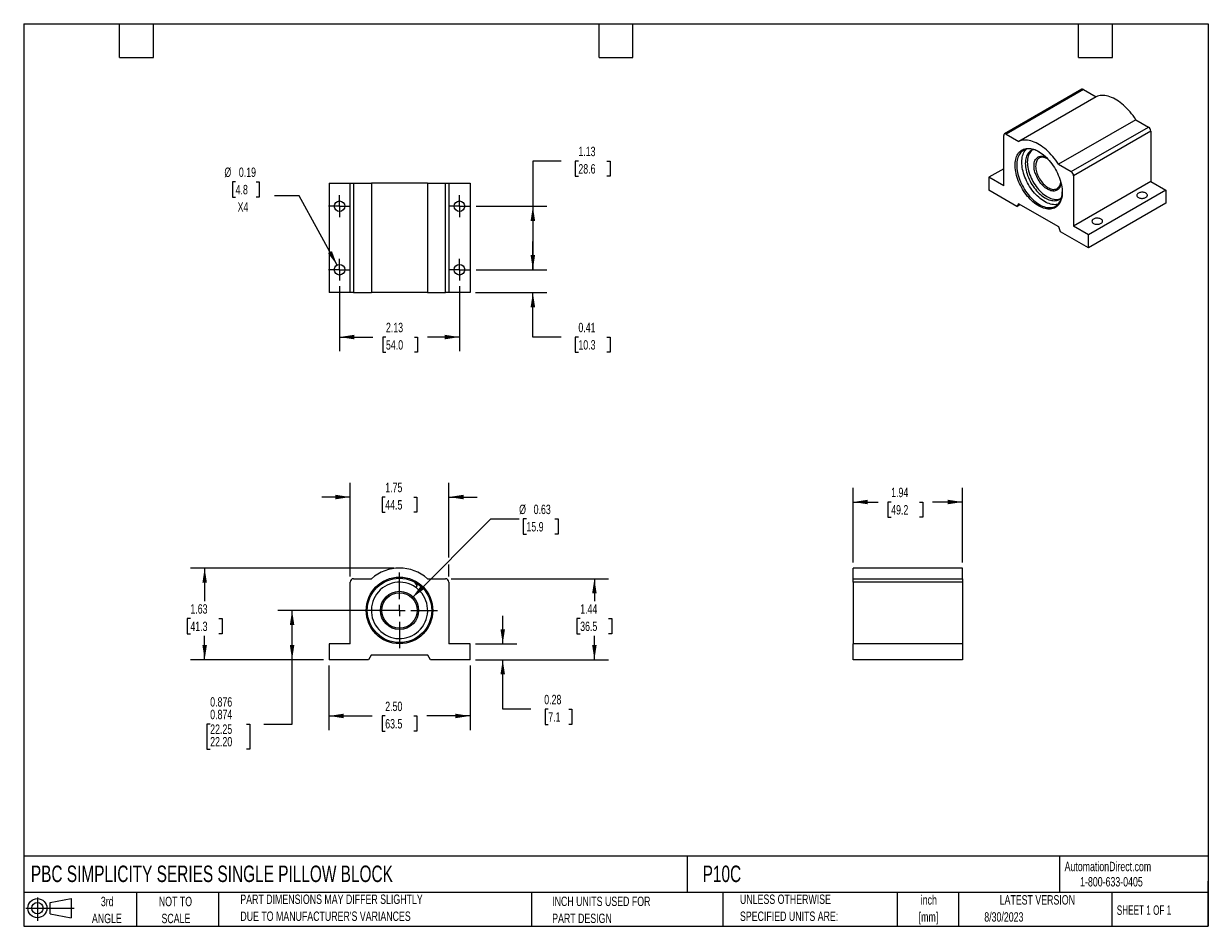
# Model space of a CAD drawing. Header units: inches. Extents: x 0.5 to 21.5, y 0.5 to 16.5.
import ezdxf

# ---------------------------------------------------------------- set-up
doc = ezdxf.new("R2010")
doc.units = ezdxf.units.IN
doc.header["$LTSCALE"] = 2
doc.header["$MEASUREMENT"] = 0
doc.linetypes.add('CENTERX2', pattern=[0.8, 0.5, -0.1, 0.1, -0.1])
doc.layers.add('CENTER', color=40, linetype='CENTERX2')
doc.layers.add('SLD-DEFPOINTS', color=7, linetype='Continuous')
doc.layers.add('DIMENSIONS', color=140, linetype='Continuous', lineweight=25)
doc.layers.add('TEXT', color=140, linetype='Continuous', lineweight=25)
doc.styles.add('SLDTEXTSTYLE0', font='TXT', dxfattribs={"width": 0.7})
doc.styles.add('SLDTEXTSTYLE1', font='TXT', dxfattribs={"width": 0.65})
doc.dimstyles.new('SLDDIMSTYLE0', dxfattribs={"dimtxt": 0.169922, "dimasz": 0.26, "dimexe": 0, "dimexo": 0.0625, "dimgap": 0.04248, "dimtad": 0, "dimtih": 1, "dimtoh": 1, "dimrnd": 1e-09, "dimdsep": 46, "dimtxsty": 'SLDTEXTSTYLE0', "dimsah": 1, "dimcen": 0.09, "dimadec": 0, "dimazin": 2, "dimtfac": 1, "dimtmove": 0, "dimatfit": 0, "dimfxl": 0, "dimfrac": 2, "dimtolj": 1, "dimtzin": 12, "dimarcsym": 0})
doc.dimstyles.new('SLDDIMSTYLE1', dxfattribs={"dimtxt": 0.169922, "dimasz": 0.26, "dimexe": 0, "dimexo": 0.0625, "dimgap": 0.04248, "dimtad": 0, "dimtih": 1, "dimtoh": 1, "dimrnd": 1e-09, "dimzin": 12, "dimdsep": 46, "dimtxsty": 'SLDTEXTSTYLE0', "dimsah": 1, "dimcen": 0.09, "dimadec": 0, "dimazin": 3, "dimtfac": 1, "dimtofl": 0, "dimtmove": 0, "dimatfit": 3, "dimfxl": 0, "dimfrac": 2, "dimtolj": 1, "dimtzin": 12, "dimarcsym": 0})
doc.dimstyles.new('SLDDIMSTYLE2', dxfattribs={"dimtxt": 0.169922, "dimasz": 0.26, "dimexe": 0, "dimexo": 0.0625, "dimgap": 0.04248, "dimtad": 0, "dimtih": 1, "dimtoh": 1, "dimrnd": 1e-09, "dimzin": 4, "dimdsep": 46, "dimtxsty": 'SLDTEXTSTYLE0', "dimsah": 1, "dimcen": 0.09, "dimadec": 0, "dimazin": 1, "dimtfac": 1, "dimtofl": 0, "dimtmove": 0, "dimatfit": 3, "dimfxl": 0, "dimfrac": 2, "dimtolj": 1, "dimtzin": 12, "dimarcsym": 0})
doc.dimstyles.new('SLDDIMSTYLE3', dxfattribs={"dimtxt": 0.169922, "dimasz": 0.26, "dimexe": 0, "dimexo": 0.0625, "dimgap": 0.04248, "dimtad": 0, "dimtih": 1, "dimtoh": 1, "dimrnd": 1e-09, "dimzin": 12, "dimdsep": 46, "dimtxsty": 'SLDTEXTSTYLE0', "dimsah": 1, "dimcen": 0.09, "dimadec": 0, "dimazin": 3, "dimtfac": 1, "dimtmove": 0, "dimatfit": 0, "dimfxl": 0, "dimfrac": 2, "dimtolj": 1, "dimtzin": 12, "dimarcsym": 0})
doc.dimstyles.new('SLDDIMSTYLE4', dxfattribs={"dimtxt": 0.169922, "dimasz": 0.26, "dimexe": 0, "dimexo": 0.0625, "dimgap": 0.04248, "dimtad": 0, "dimtih": 1, "dimtoh": 1, "dimrnd": 1e-09, "dimdsep": 46, "dimtxsty": 'SLDTEXTSTYLE0', "dimsah": 1, "dimcen": 0, "dimadec": 0, "dimazin": 2, "dimtfac": 1, "dimtofl": 0, "dimtmove": 0, "dimatfit": 3, "dimfxl": 0, "dimfrac": 2, "dimtolj": 1, "dimtzin": 12, "dimarcsym": 0})
doc.dimstyles.new('SLDDIMSTYLE5', dxfattribs={"dimtxt": 0.169922, "dimasz": 0.26, "dimexe": 0, "dimexo": 0.0625, "dimgap": 0.04248, "dimtad": 0, "dimtih": 1, "dimtoh": 1, "dimdec": 3, "dimrnd": 1e-09, "dimdsep": 46, "dimtxsty": 'SLDTEXTSTYLE0', "dimsah": 1, "dimcen": 0.09, "dimadec": 0, "dimazin": 2, "dimlim": 1, "dimtp": 0.001, "dimtm": 0.001, "dimtfac": 1, "dimtdec": 3, "dimtofl": 0, "dimtmove": 0, "dimatfit": 3, "dimfxl": 0, "dimfrac": 2, "dimtolj": 1, "dimtzin": 4, "dimarcsym": 0})
doc.dimstyles.new('SLDDIMSTYLE6', dxfattribs={"dimtxt": 0.169922, "dimasz": 0.26, "dimexe": 0, "dimexo": 0.0625, "dimgap": 0.04248, "dimtad": 0, "dimtih": 1, "dimtoh": 1, "dimrnd": 1e-09, "dimdsep": 46, "dimtxsty": 'SLDTEXTSTYLE0', "dimsah": 1, "dimcen": 0, "dimadec": 0, "dimazin": 2, "dimtfac": 1, "dimtofl": 0, "dimtmove": 0, "dimatfit": 3, "dimfxl": 0, "dimfrac": 2, "dimtolj": 1, "dimtzin": 12, "dimarcsym": 0})

# ---------------------------------------------------------------- blocks, each defined once
blk = doc.blocks.new('Block11')
at = {"color": 7, "linetype": 'Continuous', "lineweight": 18}
for p, q in [((0, 0.227), (0.856, 0.227)), ((0.204, 0.418), (0.204, 0)), ((0.431, 0.328), (0.801, 0.396)), ((0.431, 0.126), (0.431, 0.328)), ((0.801, 0.396), (0.801, 0.058)), ((0.431, 0.126), (0.801, 0.058))]:
    blk.add_line(p, q, dxfattribs=at)
for radius in [0.169, 0.101]:
    blk.add_circle((0.204, 0.227), radius, dxfattribs=at)
blk = doc.blocks.new('Block12')
at = {"layer": 'SLD-DEFPOINTS'}
blk.add_blockref('Block11', (0, 0), dxfattribs=at)
blk = doc.blocks.new('SW_NOTE_0')
at = {"layer": 'TEXT', "color": 0, "char_height": 0.1667, "attachment_point": 2, "style": 'SLDTEXTSTYLE0'}
for s, insert in [('inch', (0.25, 0.215)), ('[mm]', (0.244, -0.086))]:
    blk.add_mtext(s, dxfattribs=dict(at, insert=insert))
blk = doc.blocks.new('SW_NOTE_0_1')
at = {"layer": 'TEXT', "color": 0, "char_height": 0.16667, "attachment_point": 1, "style": 'SLDTEXTSTYLE0'}
for s, insert in [('UNLESS OTHERWISE', (0, 0.215)), ('SPECIFIED UNITS ARE:', (0, -0.086))]:
    blk.add_mtext(s, dxfattribs=dict(at, insert=insert))
blk = doc.blocks.new('SW_NOTE_0_2')
at = {"layer": 'TEXT', "color": 0, "char_height": 0.16667, "attachment_point": 1, "style": 'SLDTEXTSTYLE0'}
for s, insert in [('PART DIMENSIONS MAY DIFFER SLIGHTLY', (0, 0.215)), ("DUE TO MANUFACTURER'S VARIANCES", (0, -0.086))]:
    blk.add_mtext(s, dxfattribs=dict(at, insert=insert))
blk = doc.blocks.new('SW_NOTE_0_3')
at = {"layer": 'TEXT', "color": 0, "char_height": 0.1667, "attachment_point": 2, "style": 'SLDTEXTSTYLE0'}
for s, insert in [('NOT TO', (0.414, 0.215)), ('SCALE', (0.422, -0.086))]:
    blk.add_mtext(s, dxfattribs=dict(at, insert=insert))
blk = doc.blocks.new('SW_NOTE_0_4')
at = {"layer": 'TEXT', "color": 0, "char_height": 0.1667, "attachment_point": 2, "style": 'SLDTEXTSTYLE0'}
for s, insert in [('3rd', (0.182, 0.215)), ('ANGLE', (0.175, -0.086))]:
    blk.add_mtext(s, dxfattribs=dict(at, insert=insert))
blk = doc.blocks.new('SW_NOTE_0_5')
at = {"layer": 'TEXT', "color": 0, "char_height": 0.16667, "attachment_point": 1, "style": 'SLDTEXTSTYLE0'}
for s, insert in [('INCH UNITS USED FOR', (0, 0.215)), ('PART DESIGN', (0, -0.086))]:
    blk.add_mtext(s, dxfattribs=dict(at, insert=insert))
blk = doc.blocks.new('_D')
at = {"layer": 'DIMENSIONS'}
for p, q in [((8.992, 5.506), (8.992, 6.006)), ((8.512, 5.506), (9.242, 5.506)), ((8.512, 5.225), (9.242, 5.225)), ((8.992, 4.35), (8.992, 5.225)), ((9.492, 4.35), (8.992, 4.35)), ((9.799, 4.35), (9.742, 4.35)), ((9.742, 4.35), (9.742, 4.08)), ((10.162, 4.35), (10.219, 4.35)), ((10.219, 4.35), (10.219, 4.08)), ((9.742, 4.08), (9.799, 4.08)), ((10.219, 4.08), (10.162, 4.08))]:
    blk.add_line(p, q, dxfattribs=at)
for points in [[(8.992, 5.506), (9.032, 5.766), (8.952, 5.766)], [(8.992, 5.225), (8.952, 4.965), (9.032, 4.965)]]:
    blk.add_solid(points, dxfattribs=at)
at = {"layer": 'DIMENSIONS', "char_height": 0.1667, "attachment_point": 1, "style": 'SLDTEXTSTYLE0'}
for s, insert in [('0.28', (9.728, 4.603)), ('7.1', (9.799, 4.295))]:
    blk.add_mtext(s, dxfattribs=dict(at, insert=insert))
blk = doc.blocks.new('_D_1')
at = {"layer": 'DIMENSIONS'}
for p, q in [((8.077, 6.662), (10.867, 6.662)), ((10.617, 6.662), (10.617, 6.265)), ((10.365, 5.957), (10.307, 5.957)), ((10.307, 5.957), (10.307, 5.686)), ((10.869, 5.957), (10.927, 5.957)), ((10.927, 5.957), (10.927, 5.686)), ((10.307, 5.686), (10.365, 5.686)), ((10.927, 5.686), (10.869, 5.686)), ((10.617, 5.225), (10.617, 5.648)), ((8.512, 5.225), (10.867, 5.225))]:
    blk.add_line(p, q, dxfattribs=at)
for points in [[(10.617, 6.662), (10.577, 6.402), (10.657, 6.402)], [(10.617, 5.225), (10.657, 5.485), (10.577, 5.485)]]:
    blk.add_solid(points, dxfattribs=at)
at = {"layer": 'DIMENSIONS', "char_height": 0.1667, "attachment_point": 1, "style": 'SLDTEXTSTYLE0'}
for s, insert in [('1.44', (10.365, 6.209)), ('36.5', (10.365, 5.901))]:
    blk.add_mtext(s, dxfattribs=dict(at, insert=insert))
blk = doc.blocks.new('_D_2')
at = {"layer": 'DIMENSIONS'}
for p, q in [((5.912, 5.125), (5.912, 3.979)), ((8.412, 5.125), (8.412, 3.979)), ((5.912, 4.229), (6.678, 4.229)), ((6.909, 4.229), (6.852, 4.229)), ((6.852, 4.229), (6.852, 3.959)), ((7.414, 4.229), (7.471, 4.229)), ((7.471, 4.229), (7.471, 3.959)), ((8.412, 4.229), (7.644, 4.229)), ((6.852, 3.959), (6.909, 3.959)), ((7.471, 3.959), (7.414, 3.959))]:
    blk.add_line(p, q, dxfattribs=at)
for points in [[(5.912, 4.229), (6.172, 4.189), (6.172, 4.269)], [(8.412, 4.229), (8.152, 4.269), (8.152, 4.189)]]:
    blk.add_solid(points, dxfattribs=at)
at = {"layer": 'DIMENSIONS', "char_height": 0.1667, "attachment_point": 1, "style": 'SLDTEXTSTYLE0'}
for s, insert in [('2.50', (6.909, 4.482)), ('63.5', (6.909, 4.174))]:
    blk.add_mtext(s, dxfattribs=dict(at, insert=insert))
blk = doc.blocks.new('_D_3')
at = {"layer": 'DIMENSIONS'}
for p, q in [((6.287, 6.702), (6.287, 8.359)), ((8.037, 7.035), (8.037, 8.359)), ((6.287, 8.109), (5.787, 8.109)), ((6.909, 8.109), (6.852, 8.109)), ((6.852, 8.109), (6.852, 7.839)), ((7.414, 8.109), (7.471, 8.109)), ((7.471, 8.109), (7.471, 7.839)), ((8.037, 8.109), (8.537, 8.109)), ((6.852, 7.839), (6.909, 7.839)), ((7.471, 7.839), (7.414, 7.839)), ((8.037, 6.702), (8.037, 6.915))]:
    blk.add_line(p, q, dxfattribs=at)
for points in [[(6.287, 8.109), (6.027, 8.149), (6.027, 8.069)], [(8.037, 8.109), (8.297, 8.069), (8.297, 8.149)]]:
    blk.add_solid(points, dxfattribs=at)
at = {"layer": 'DIMENSIONS', "char_height": 0.1667, "attachment_point": 1, "style": 'SLDTEXTSTYLE0'}
for s, insert in [('1.75', (6.909, 8.362)), ('44.5', (6.909, 8.054))]:
    blk.add_mtext(s, dxfattribs=dict(at, insert=insert))
blk = doc.blocks.new('_D_4')
at = {"layer": 'DIMENSIONS'}
for p, q in [((7.384, 6.321), (8.783, 7.721)), ((8.783, 7.721), (9.283, 7.721)), ((9.412, 7.721), (9.355, 7.721)), ((9.355, 7.721), (9.355, 7.451)), ((9.917, 7.721), (9.974, 7.721)), ((9.974, 7.721), (9.974, 7.451)), ((9.355, 7.451), (9.412, 7.451)), ((9.974, 7.451), (9.917, 7.451))]:
    blk.add_line(p, q, dxfattribs=at)
blk.add_solid([(7.384, 6.321), (7.596, 6.477), (7.539, 6.533)], dxfattribs=at)
at = {"layer": 'DIMENSIONS', "char_height": 0.1667, "attachment_point": 1, "style": 'SLDTEXTSTYLE0'}
for s, insert in [('%%c', (9.283, 7.974)), ('0.63', (9.54, 7.974)), ('15.9', (9.412, 7.666))]:
    blk.add_mtext(s, dxfattribs=dict(at, insert=insert))
blk = doc.blocks.new('_D_5')
at = {"layer": 'DIMENSIONS'}
for p, q in [((7.062, 6.1), (5.008, 6.1)), ((5.258, 5.225), (5.258, 6.1)), ((5.812, 5.225), (5.008, 5.225)), ((5.258, 4.086), (5.258, 5.225)), ((3.806, 4.086), (3.748, 4.086)), ((3.748, 4.086), (3.748, 3.641)), ((4.452, 4.086), (4.509, 4.086)), ((4.509, 4.086), (4.509, 3.641)), ((4.758, 4.086), (5.258, 4.086)), ((3.748, 3.641), (3.806, 3.641)), ((4.509, 3.641), (4.452, 3.641))]:
    blk.add_line(p, q, dxfattribs=at)
for points in [[(5.258, 6.1), (5.218, 5.84), (5.298, 5.84)], [(5.258, 5.225), (5.298, 5.485), (5.218, 5.485)]]:
    blk.add_solid(points, dxfattribs=at)
at = {"layer": 'DIMENSIONS', "char_height": 0.1667, "attachment_point": 1, "style": 'SLDTEXTSTYLE0'}
for s, insert in [('0.876', (3.806, 4.561)), ('0.874', (3.806, 4.338)), ('22.25', (3.806, 4.078)), ('22.20', (3.806, 3.856))]:
    blk.add_mtext(s, dxfattribs=dict(at, insert=insert))
blk = doc.blocks.new('_D_6')
at = {"layer": 'DIMENSIONS'}
for p, q in [((7.062, 6.85), (3.458, 6.85)), ((3.708, 6.85), (3.708, 6.265)), ((3.455, 5.957), (3.398, 5.957)), ((3.398, 5.957), (3.398, 5.686)), ((3.96, 5.957), (4.017, 5.957)), ((4.017, 5.957), (4.017, 5.686)), ((3.398, 5.686), (3.455, 5.686)), ((4.017, 5.686), (3.96, 5.686)), ((3.708, 5.225), (3.708, 5.648)), ((5.812, 5.225), (3.458, 5.225))]:
    blk.add_line(p, q, dxfattribs=at)
for points in [[(3.708, 6.85), (3.668, 6.59), (3.748, 6.59)], [(3.708, 5.225), (3.748, 5.485), (3.668, 5.485)]]:
    blk.add_solid(points, dxfattribs=at)
at = {"layer": 'DIMENSIONS', "char_height": 0.1667, "attachment_point": 1, "style": 'SLDTEXTSTYLE0'}
for s, insert in [('1.63', (3.455, 6.209)), ('41.3', (3.455, 5.901))]:
    blk.add_mtext(s, dxfattribs=dict(at, insert=insert))
blk = doc.blocks.new('SW_CENTERMARKSYMBOL_0')
at = {"layer": 'CENTER', "color": 0}
for p, q in [((0, 0.2), (0, 0.6705)), ((-0.2, 0), (-0.6705, 0)), ((0, 0), (-0.1, 0)), ((0, 0), (0, 0.1)), ((0, 0), (0, -0.1)), ((0, 0), (0.1, 0)), ((0.2, 0), (0.6705, 0)), ((0, -0.2), (0, -0.6705))]:
    blk.add_line(p, q, dxfattribs=at)
blk = doc.blocks.new('_D_7')
at = {"layer": 'DIMENSIONS'}
for p, q in [((15.204, 6.95), (15.204, 8.271)), ((17.141, 6.95), (17.141, 8.271)), ((15.204, 8.021), (15.647, 8.021)), ((15.878, 8.021), (15.821, 8.021)), ((15.821, 8.021), (15.821, 7.751)), ((16.383, 8.021), (16.44, 8.021)), ((16.44, 8.021), (16.44, 7.751)), ((17.141, 8.021), (16.613, 8.021)), ((15.821, 7.751), (15.878, 7.751)), ((16.44, 7.751), (16.383, 7.751))]:
    blk.add_line(p, q, dxfattribs=at)
for points in [[(15.204, 8.021), (15.464, 7.981), (15.464, 8.061)], [(17.141, 8.021), (16.881, 8.061), (16.881, 7.981)]]:
    blk.add_solid(points, dxfattribs=at)
at = {"layer": 'DIMENSIONS', "char_height": 0.1667, "attachment_point": 1, "style": 'SLDTEXTSTYLE0'}
for s, insert in [('1.94', (15.878, 8.274)), ('49.2', (15.878, 7.966))]:
    blk.add_mtext(s, dxfattribs=dict(at, insert=insert))
blk = doc.blocks.new('_D_8')
at = {"layer": 'DIMENSIONS'}
for p, q in [((10.026, 14.066), (9.526, 14.066)), ((9.526, 14.066), (9.526, 13.264)), ((10.333, 14.066), (10.276, 14.066)), ((10.276, 14.066), (10.276, 13.796)), ((10.838, 14.066), (10.895, 14.066)), ((10.895, 14.066), (10.895, 13.796)), ((10.276, 13.796), (10.333, 13.796)), ((10.895, 13.796), (10.838, 13.796)), ((8.519, 13.264), (9.776, 13.264)), ((9.526, 13.264), (9.526, 12.139)), ((8.519, 12.139), (9.776, 12.139))]:
    blk.add_line(p, q, dxfattribs=at)
for points in [[(9.526, 13.264), (9.486, 13.004), (9.566, 13.004)], [(9.526, 12.139), (9.566, 12.399), (9.486, 12.399)]]:
    blk.add_solid(points, dxfattribs=at)
at = {"layer": 'DIMENSIONS', "char_height": 0.1667, "attachment_point": 1, "style": 'SLDTEXTSTYLE0'}
for s, insert in [('1.13', (10.333, 14.319)), ('28.6', (10.333, 14.01))]:
    blk.add_mtext(s, dxfattribs=dict(at, insert=insert))
blk = doc.blocks.new('_D_9')
at = {"layer": 'DIMENSIONS'}
for p, q in [((9.526, 12.139), (9.526, 12.639)), ((8.519, 12.139), (9.776, 12.139)), ((8.512, 11.733), (9.776, 11.733)), ((9.526, 10.945), (9.526, 11.733)), ((10.026, 10.945), (9.526, 10.945)), ((10.333, 10.945), (10.276, 10.945)), ((10.276, 10.945), (10.276, 10.675)), ((10.838, 10.945), (10.895, 10.945)), ((10.895, 10.945), (10.895, 10.675)), ((10.276, 10.675), (10.333, 10.675)), ((10.895, 10.675), (10.838, 10.675))]:
    blk.add_line(p, q, dxfattribs=at)
for points in [[(9.526, 12.139), (9.566, 12.399), (9.486, 12.399)], [(9.526, 11.733), (9.486, 11.473), (9.566, 11.473)]]:
    blk.add_solid(points, dxfattribs=at)
at = {"layer": 'DIMENSIONS', "char_height": 0.1667, "attachment_point": 1, "style": 'SLDTEXTSTYLE0'}
for s, insert in [('0.41', (10.333, 11.198)), ('10.3', (10.333, 10.89))]:
    blk.add_mtext(s, dxfattribs=dict(at, insert=insert))
blk = doc.blocks.new('_D_10')
at = {"layer": 'DIMENSIONS'}
for p, q in [((6.1, 11.845), (6.1, 10.695)), ((8.225, 11.845), (8.225, 10.695)), ((6.1, 10.945), (6.692, 10.945)), ((6.922, 10.945), (6.865, 10.945)), ((6.865, 10.945), (6.865, 10.675)), ((7.427, 10.945), (7.484, 10.945)), ((7.484, 10.945), (7.484, 10.675)), ((8.225, 10.945), (7.657, 10.945)), ((6.865, 10.675), (6.922, 10.675)), ((7.484, 10.675), (7.427, 10.675))]:
    blk.add_line(p, q, dxfattribs=at)
for points in [[(6.1, 10.945), (6.36, 10.905), (6.36, 10.985)], [(8.225, 10.945), (7.965, 10.985), (7.965, 10.905)]]:
    blk.add_solid(points, dxfattribs=at)
at = {"layer": 'DIMENSIONS', "char_height": 0.1667, "attachment_point": 1, "style": 'SLDTEXTSTYLE0'}
for s, insert in [('2.13', (6.922, 11.198)), ('54.0', (6.922, 10.89))]:
    blk.add_mtext(s, dxfattribs=dict(at, insert=insert))
blk = doc.blocks.new('_D_11')
at = {"layer": 'DIMENSIONS'}
for p, q in [((4.257, 13.697), (4.199, 13.697)), ((4.199, 13.697), (4.199, 13.427)), ((4.62, 13.697), (4.677, 13.697)), ((4.677, 13.697), (4.677, 13.427)), ((5.382, 13.45), (4.944, 13.45)), ((6.055, 12.221), (5.382, 13.45)), ((4.199, 13.427), (4.257, 13.427)), ((4.677, 13.427), (4.62, 13.427))]:
    blk.add_line(p, q, dxfattribs=at)
blk.add_solid([(6.055, 12.221), (5.965, 12.468), (5.895, 12.43)], dxfattribs=at)
at = {"layer": 'DIMENSIONS', "char_height": 0.1667, "attachment_point": 1, "style": 'SLDTEXTSTYLE0'}
for s, insert in [('%%c', (4.058, 13.95)), ('0.19', (4.314, 13.95)), ('4.8', (4.257, 13.642)), ('X4', (4.292, 13.334))]:
    blk.add_mtext(s, dxfattribs=dict(at, insert=insert))
blk = doc.blocks.new('SW_CENTERMARKSYMBOL_1')
at = {"layer": 'CENTER', "color": 0}
for p, q in [((-0.1, 0), (-0.19375, 0)), ((0, 0), (-0.1, 0)), ((0, 0.1), (0, 0.19375)), ((0, 0), (0, 0.1)), ((0, 0), (0, -0.1)), ((0, 0), (0.1, 0)), ((0.1, 0), (0.19375, 0)), ((0, -0.1), (0, -0.19375))]:
    blk.add_line(p, q, dxfattribs=at)
blk = doc.blocks.new('SW_CENTERMARKSYMBOL_2')
at = {"layer": 'CENTER', "color": 0}
for p, q in [((-0.1, 0), (-0.19375, 0)), ((0, 0), (-0.1, 0)), ((0, 0.1), (0, 0.19375)), ((0, 0), (0, 0.1)), ((0, 0), (0, -0.1)), ((0, 0), (0.1, 0)), ((0.1, 0), (0.19375, 0)), ((0, -0.1), (0, -0.19375))]:
    blk.add_line(p, q, dxfattribs=at)
blk = doc.blocks.new('SW_CENTERMARKSYMBOL_3')
at = {"layer": 'CENTER', "color": 0}
for p, q in [((-0.1, 0), (-0.19375, 0)), ((0, 0), (-0.1, 0)), ((0, 0.1), (0, 0.19375)), ((0, 0), (0, 0.1)), ((0, 0), (0, -0.1)), ((0, 0), (0.1, 0)), ((0.1, 0), (0.19375, 0)), ((0, -0.1), (0, -0.19375))]:
    blk.add_line(p, q, dxfattribs=at)
blk = doc.blocks.new('SW_CENTERMARKSYMBOL_4')
at = {"layer": 'CENTER', "color": 0}
for p, q in [((-0.1, 0), (-0.19375, 0)), ((0, 0), (-0.1, 0)), ((0, 0.1), (0, 0.19375)), ((0, 0), (0, 0.1)), ((0, 0), (0, -0.1)), ((0, 0), (0.1, 0)), ((0.1, 0), (0.19375, 0)), ((0, -0.1), (0, -0.19375))]:
    blk.add_line(p, q, dxfattribs=at)

msp = doc.modelspace()

# ---------------------------------------------------------------- linework, layer by layer
for p, q in [((19.2562, 15.337), (17.8861, 14.5461)), ((19.2862, 15.334), (17.9161, 14.5431)), ((19.2862, 15.334), (19.5113, 15.204)), ((19.5113, 15.204), (18.1413, 14.4131)), ((20.2136, 14.7986), (18.8436, 14.0077)), ((20.2136, 14.7986), (20.4387, 14.6686)), ((17.8737, 13.6237), (17.8737, 14.5186)), ((17.9161, 14.5431), (18.1413, 14.4131)), ((19.0687, 13.8777), (20.4387, 14.6686)), ((20.4812, 14.5951), (19.1112, 13.8042)), ((20.4812, 14.5951), (20.4812, 13.7002)), ((17.8737, 13.9298), (17.6086, 13.7767)), ((18.8436, 14.0077), (19.0687, 13.8777)), ((5.9123, 13.6702), (5.9123, 11.7327)), ((5.9123, 13.6702), (6.2873, 13.6702)), ((6.2873, 11.7327), (6.2873, 13.6702)), ((6.2873, 13.6702), (6.3473, 13.6702)), ((6.3473, 13.6702), (6.3473, 11.7327)), ((6.3473, 13.6702), (6.6656, 13.6702)), ((6.6656, 13.6702), (6.6656, 11.7327)), ((7.6589, 13.6702), (6.6656, 13.6702)), ((7.6589, 13.6702), (7.6589, 11.7327)), ((7.6589, 13.6702), (7.9773, 13.6702)), ((7.9773, 11.7327), (7.9773, 13.6702)), ((7.9773, 13.6702), (8.0373, 13.6702)), ((8.0373, 13.6702), (8.0373, 11.7327)), ((8.0373, 13.6702), (8.4123, 13.6702)), ((8.4123, 13.6702), (8.4123, 11.7327)), ((17.6086, 13.7767), (17.6086, 13.5473)), ((17.8737, 13.6237), (17.6086, 13.7767)), ((19.1112, 13.8042), (19.1112, 12.9093)), ((20.4812, 13.7002), (19.1112, 12.9093)), ((20.4812, 13.7002), (20.7463, 13.5471)), ((18.1029, 13.2619), (17.6086, 13.5473)), ((20.7463, 13.5471), (19.3763, 12.7562)), ((20.7463, 13.5471), (20.7463, 13.3177)), ((18.1355, 13.3084), (18.1029, 13.2619)), ((18.1029, 13.2619), (18.1594, 13.2946)), ((18.8494, 12.8963), (18.1355, 13.3084)), ((20.7463, 13.3177), (19.3763, 12.5268)), ((18.882, 12.8121), (18.8494, 12.8963)), ((19.3763, 12.5268), (18.882, 12.8121)), ((19.3763, 12.7562), (19.1112, 12.9093)), ((19.3763, 12.5268), (19.3763, 12.7562)), ((6.2873, 11.7327), (5.9123, 11.7327)), ((6.3473, 11.7327), (6.2873, 11.7327)), ((6.3473, 11.7327), (6.6656, 11.7327)), ((7.6589, 11.7327), (6.6656, 11.7327)), ((7.6589, 11.7327), (7.9773, 11.7327)), ((8.0373, 11.7327), (7.9773, 11.7327)), ((8.4123, 11.7327), (8.0373, 11.7327)), ((17.1414, 6.8497), (15.2039, 6.8497)), ((15.2039, 6.6617), (15.2039, 6.8497)), ((17.1414, 6.6617), (17.1414, 6.8497)), ((6.2873, 5.5057), (6.2873, 6.6017)), ((6.3473, 6.6617), (6.6656, 6.6617)), ((7.4397, 6.5885), (7.4443, 6.5859)), ((7.4432, 6.5962), (7.442, 6.5942)), ((7.4463, 6.5917), (7.4475, 6.5937)), ((7.4501, 6.5639), (7.465, 6.5553)), ((7.4694, 6.5387), (7.4512, 6.5071)), ((7.4675, 6.5597), (7.4526, 6.5682)), ((7.4553, 6.5042), (7.4738, 6.5362)), ((7.4728, 6.5345), (7.4687, 6.5374)), ((7.6589, 6.6617), (7.9773, 6.6617)), ((8.0373, 6.6017), (8.0373, 5.5057)), ((15.2039, 6.6617), (17.1414, 6.6617)), ((15.2039, 6.6017), (15.2039, 6.6617)), ((17.1414, 6.6017), (15.2039, 6.6017)), ((15.2039, 6.6017), (15.2039, 5.5057)), ((17.1414, 6.6617), (17.1414, 6.6017)), ((17.1414, 6.6017), (17.1414, 5.5057)), ((5.9123, 5.5057), (5.9123, 5.2247)), ((6.2873, 5.5057), (5.9123, 5.5057)), ((8.4123, 5.5057), (8.0373, 5.5057)), ((8.4123, 5.2247), (8.4123, 5.5057)), ((15.2039, 5.2247), (15.2039, 5.5057)), ((17.1414, 5.5057), (15.2039, 5.5057)), ((17.1414, 5.5057), (17.1414, 5.2247)), ((6.6575, 5.3047), (6.6113, 5.2247)), ((7.667, 5.3047), (6.6575, 5.3047)), ((7.7132, 5.2247), (7.667, 5.3047)), ((6.6113, 5.2247), (5.9123, 5.2247)), ((8.4123, 5.2247), (7.7132, 5.2247)), ((17.1414, 5.2247), (15.2039, 5.2247))]:
    msp.add_line(p, q)
at = {"flags": 128}
for points in [[(20.2136, 14.7986), (20.1901, 14.8349), (20.1654, 14.8702), (20.1397, 14.9045), (20.113, 14.9375), (20.0856, 14.9692), (20.0574, 14.9994), (20.0285, 15.0282), (19.9991, 15.0553), (19.9692, 15.0807), (19.939, 15.1042), (19.9085, 15.1259), (19.8778, 15.1457), (19.8471, 15.1634), (19.8165, 15.1791), (19.786, 15.1926), (19.7557, 15.2039), (19.7258, 15.213), (19.6964, 15.2199), (19.6675, 15.2245), (19.6393, 15.2268), (19.6119, 15.2268), (19.5852, 15.2245), (19.5595, 15.22), (19.5349, 15.2131), (19.5113, 15.204)], [(18.91, 13.5105), (18.9091, 13.4798), (18.9065, 13.4502), (18.9021, 13.4219), (18.896, 13.395), (18.8883, 13.3696), (18.8788, 13.3457), (18.8678, 13.3236), (18.8552, 13.3033), (18.841, 13.2848), (18.8254, 13.2684), (18.8084, 13.2539), (18.7901, 13.2415), (18.7705, 13.2313), (18.7497, 13.2232), (18.7279, 13.2174), (18.7051, 13.2138), (18.6814, 13.2125), (18.6569, 13.2134), (18.6317, 13.2166), (18.6059, 13.222), (18.5797, 13.2296), (18.5531, 13.2395), (18.5262, 13.2514), (18.4992, 13.2655), (18.4722, 13.2816), (18.4452, 13.2997), (18.4185, 13.3197), (18.392, 13.3415), (18.366, 13.365), (18.3405, 13.3901), (18.3156, 13.4168), (18.2915, 13.4448), (18.2682, 13.4742), (18.2459, 13.5047), (18.2246, 13.5362), (18.2044, 13.5686), (18.1855, 13.6019), (18.1678, 13.6357), (18.1515, 13.67), (18.1366, 13.7047), (18.1232, 13.7395), (18.1114, 13.7744), (18.1011, 13.8093), (18.0925, 13.8438), (18.0856, 13.878), (18.0804, 13.9117), (18.0769, 13.9446), (18.0751, 13.9768), (18.0751, 14.008), (18.0769, 14.0382), (18.0804, 14.0671), (18.0856, 14.0948), (18.0925, 14.121), (18.1011, 14.1456), (18.1114, 14.1686), (18.1232, 14.1898), (18.1366, 14.2092), (18.1515, 14.2267), (18.1678, 14.2422), (18.1855, 14.2556), (18.2044, 14.2669), (18.2246, 14.276), (18.2459, 14.283), (18.2682, 14.2877), (18.2915, 14.2902), (18.3156, 14.2904), (18.3405, 14.2883), (18.366, 14.284), (18.392, 14.2775), (18.4185, 14.2688), (18.4452, 14.2579), (18.4722, 14.2448), (18.4992, 14.2297), (18.5262, 14.2126), (18.5531, 14.1936), (18.5797, 14.1727), (18.6059, 14.15), (18.6317, 14.1257), (18.6569, 14.0998), (18.6814, 14.0724), (18.7051, 14.0437), (18.7279, 14.0137), (18.7497, 13.9827), (18.7705, 13.9507), (18.7901, 13.9179), (18.8084, 13.8843), (18.8254, 13.8502), (18.841, 13.8157), (18.8552, 13.7809), (18.8678, 13.746), (18.8788, 13.7112), (18.8883, 13.6764), (18.896, 13.6421), (18.9021, 13.6081), (18.9065, 13.5748), (18.9091, 13.5422), (18.91, 13.5105)], [(18.4996, 14.2295), (18.4802, 14.2397), (18.4539, 14.2519), (18.4279, 14.262), (18.4022, 14.2699), (18.3769, 14.2756), (18.3522, 14.2792), (18.3282, 14.2805), (18.3049, 14.2795), (18.2825, 14.2764), (18.261, 14.271), (18.2406, 14.2635), (18.2213, 14.2537), (18.2033, 14.2419), (18.1865, 14.228), (18.1712, 14.2121), (18.1572, 14.1943), (18.1448, 14.1746), (18.1339, 14.1531), (18.1246, 14.1299), (18.1169, 14.1052), (18.1109, 14.079), (18.1066, 14.0514), (18.104, 14.0225), (18.1032, 13.9926), (18.104, 13.9616), (18.1066, 13.9298), (18.1109, 13.8972), (18.1169, 13.8641), (18.1246, 13.8305), (18.1339, 13.7966), (18.1448, 13.7625), (18.1572, 13.7284), (18.1712, 13.6945), (18.1865, 13.6608), (18.2033, 13.6276), (18.2213, 13.595), (18.2406, 13.563), (18.261, 13.5319), (18.2825, 13.5017), (18.3049, 13.4727), (18.3282, 13.4449), (18.3522, 13.4184), (18.3769, 13.3934), (18.4022, 13.37), (18.4279, 13.3482), (18.4539, 13.3282), (18.4802, 13.3101), (18.5066, 13.2938), (18.533, 13.2796), (18.5592, 13.2674), (18.5853, 13.2574), (18.611, 13.2494), (18.6362, 13.2437), (18.661, 13.2402), (18.685, 13.2389), (18.7083, 13.2398), (18.7307, 13.243), (18.7522, 13.2483), (18.7726, 13.2559), (18.7918, 13.2656), (18.8099, 13.2774), (18.8266, 13.2913), (18.842, 13.3072), (18.8559, 13.3251), (18.8684, 13.3448), (18.8793, 13.3663), (18.8886, 13.3894), (18.8962, 13.4142), (18.9022, 13.4404), (18.9065, 13.468), (18.9091, 13.4968), (18.9099, 13.5187)], [(18.8436, 14.0077), (18.82, 14.044), (18.7953, 14.0793), (18.7697, 14.1136), (18.743, 14.1466), (18.7156, 14.1783), (18.6873, 14.2085), (18.6585, 14.2373), (18.6291, 14.2644), (18.5992, 14.2898), (18.5689, 14.3134), (18.5384, 14.3351), (18.5078, 14.3548), (18.4771, 14.3725), (18.4464, 14.3882), (18.4159, 14.4017), (18.3857, 14.413), (18.3558, 14.4221), (18.3264, 14.429), (18.2975, 14.4336), (18.2693, 14.4359), (18.2418, 14.4359), (18.2152, 14.4336), (18.1895, 14.4291), (18.1648, 14.4222), (18.1413, 14.4131)], [(18.834, 13.2986), (18.8226, 13.296), (18.8002, 13.2929), (18.7769, 13.2919), (18.7529, 13.2932), (18.7282, 13.2968), (18.7029, 13.3025), (18.6772, 13.3104), (18.6512, 13.3205), (18.6249, 13.3327), (18.5985, 13.3469), (18.5721, 13.3631), (18.5458, 13.3813), (18.5198, 13.4013), (18.4941, 13.4231), (18.4688, 13.4465), (18.4441, 13.4715), (18.4201, 13.4979), (18.3968, 13.5258), (18.3744, 13.5548), (18.3529, 13.5849), (18.3325, 13.6161), (18.3133, 13.648), (18.2952, 13.6807), (18.2785, 13.7139), (18.2631, 13.7476), (18.2491, 13.7815), (18.2367, 13.8156), (18.2258, 13.8496), (18.2165, 13.8835), (18.2088, 13.9171), (18.2028, 13.9503), (18.1985, 13.9828), (18.196, 14.0147), (18.1951, 14.0456), (18.196, 14.0756), (18.1985, 14.1044), (18.2028, 14.132), (18.2088, 14.1583), (18.2165, 14.183), (18.2258, 14.2062), (18.2367, 14.2276), (18.2491, 14.2473), (18.2631, 14.2652), (18.271, 14.2738)], [(18.4042, 14.2694), (18.3948, 14.2668), (18.3756, 14.2597), (18.3575, 14.2504), (18.3407, 14.2389), (18.3252, 14.2254), (18.3111, 14.2098), (18.2985, 14.1923), (18.2874, 14.1729), (18.2779, 14.1518), (18.2701, 14.1291), (18.264, 14.1048), (18.2595, 14.079), (18.2569, 14.052), (18.2559, 14.0238), (18.2567, 13.9946), (18.2593, 13.9646), (18.2636, 13.9338), (18.2696, 13.9024), (18.2773, 13.8706), (18.2866, 13.8386), (18.2976, 13.8065), (18.3101, 13.7744), (18.3241, 13.7425), (18.3395, 13.7111), (18.3562, 13.6801), (18.3742, 13.6499), (18.3934, 13.6205), (18.4136, 13.5921), (18.4348, 13.5648), (18.4569, 13.5387), (18.4797, 13.5141), (18.5032, 13.491), (18.5271, 13.4695), (18.5515, 13.4497), (18.5762, 13.4318), (18.6011, 13.4157), (18.626, 13.4017), (18.6508, 13.3898), (18.6754, 13.38), (18.6996, 13.3724), (18.7235, 13.367), (18.7467, 13.3638), (18.7693, 13.3629), (18.791, 13.3642), (18.8119, 13.3679), (18.8318, 13.3737), (18.8505, 13.3818), (18.8681, 13.392), (18.8844, 13.4044), (18.8968, 13.4161)], [(18.3777, 14.2606), (18.376, 14.2593), (18.3605, 14.2458), (18.3464, 14.2302), (18.3338, 14.2127), (18.3228, 14.1934), (18.3133, 14.1722), (18.3055, 14.1495), (18.2993, 14.1252), (18.2949, 14.0994), (18.2922, 14.0724), (18.2913, 14.0442), (18.2921, 14.015), (18.2946, 13.985), (18.2989, 13.9542), (18.305, 13.9228), (18.3127, 13.891), (18.322, 13.859), (18.333, 13.8269), (18.3455, 13.7948), (18.3594, 13.763), (18.3748, 13.7315), (18.3916, 13.7005), (18.4096, 13.6703), (18.4287, 13.6409), (18.449, 13.6125), (18.4702, 13.5852), (18.4922, 13.5591), (18.515, 13.5345), (18.5385, 13.5114), (18.5625, 13.4899), (18.5869, 13.4701), (18.6116, 13.4522), (18.6364, 13.4362), (18.6613, 13.4221), (18.6861, 13.4102), (18.7107, 13.4004), (18.735, 13.3928), (18.7588, 13.3874), (18.7821, 13.3842), (18.8046, 13.3833), (18.8264, 13.3847), (18.8473, 13.3883), (18.8671, 13.3941), (18.8759, 13.3976)], [(18.888, 13.6777), (18.8872, 13.6702), (18.8838, 13.649), (18.8786, 13.6293), (18.8719, 13.6111), (18.8635, 13.5945), (18.8536, 13.5798), (18.8422, 13.5669), (18.8295, 13.556), (18.8154, 13.5472), (18.8001, 13.5405), (18.7838, 13.536), (18.7665, 13.5337), (18.7484, 13.5336), (18.7295, 13.5357), (18.7101, 13.54), (18.6902, 13.5466), (18.6701, 13.5552), (18.6498, 13.5659), (18.6295, 13.5787), (18.6093, 13.5933), (18.5895, 13.6097), (18.57, 13.6278), (18.5512, 13.6474), (18.533, 13.6684), (18.5157, 13.6907), (18.4994, 13.7141), (18.4842, 13.7384), (18.4701, 13.7635), (18.4573, 13.7891), (18.446, 13.8151), (18.436, 13.8413), (18.4277, 13.8675), (18.4209, 13.8935), (18.4158, 13.9192), (18.4124, 13.9443), (18.4106, 13.9687), (18.4106, 13.9921), (18.4124, 14.0145), (18.4158, 14.0356), (18.4209, 14.0554), (18.4277, 14.0736), (18.436, 14.0902), (18.446, 14.1049), (18.4573, 14.1178), (18.4701, 14.1287), (18.4842, 14.1375), (18.4994, 14.1442), (18.5157, 14.1487), (18.533, 14.151), (18.5512, 14.1511), (18.57, 14.149), (18.5895, 14.1446), (18.6093, 14.1381), (18.6263, 14.131)], [(18.888, 13.6777), (18.8872, 13.6702), (18.8838, 13.649), (18.8786, 13.6293), (18.8719, 13.6111), (18.8635, 13.5945), (18.8536, 13.5798), (18.8422, 13.5669), (18.8294, 13.556), (18.8154, 13.5472), (18.8001, 13.5405), (18.7838, 13.536), (18.7665, 13.5336), (18.7484, 13.5336), (18.7295, 13.5357), (18.7101, 13.54), (18.6902, 13.5466), (18.6701, 13.5552), (18.6498, 13.5659), (18.6295, 13.5787), (18.6093, 13.5933), (18.5895, 13.6097), (18.57, 13.6278), (18.5512, 13.6474), (18.533, 13.6684), (18.5157, 13.6907), (18.4994, 13.7141), (18.4841, 13.7384), (18.4701, 13.7635), (18.4573, 13.7891), (18.4459, 13.8151), (18.436, 13.8413), (18.4277, 13.8675), (18.4209, 13.8935), (18.4158, 13.9192), (18.4124, 13.9443), (18.4106, 13.9687), (18.4106, 13.9921), (18.4124, 14.0145), (18.4158, 14.0356), (18.4209, 14.0554), (18.4277, 14.0736), (18.436, 14.0902), (18.4459, 14.1049), (18.4573, 14.1178), (18.4701, 14.1287), (18.4841, 14.1375), (18.4994, 14.1442), (18.5157, 14.1487), (18.533, 14.151), (18.5512, 14.1511), (18.57, 14.149), (18.5895, 14.1446), (18.6093, 14.1381), (18.6263, 14.131)], [(18.5783, 14.1334), (18.566, 14.1343), (18.5486, 14.1337), (18.5322, 14.1309), (18.5168, 14.1259), (18.5025, 14.1187), (18.4894, 14.1094), (18.4777, 14.098), (18.4674, 14.0847), (18.4587, 14.0696), (18.4515, 14.0527), (18.4459, 14.0342), (18.4421, 14.0143), (18.4399, 13.9931), (18.4395, 13.9707), (18.4408, 13.9474), (18.4438, 13.9233), (18.4485, 13.8987), (18.4549, 13.8736), (18.4629, 13.8484), (18.4724, 13.8231), (18.4834, 13.7981), (18.4958, 13.7734), (18.5095, 13.7493), (18.5244, 13.7261), (18.5403, 13.7037), (18.5572, 13.6825), (18.5749, 13.6626), (18.5933, 13.6442), (18.6121, 13.6274), (18.6314, 13.6123), (18.6509, 13.599), (18.6705, 13.5877), (18.69, 13.5784), (18.7093, 13.5713), (18.7282, 13.5663), (18.7465, 13.5636), (18.7642, 13.563), (18.7811, 13.5647), (18.797, 13.5686), (18.8119, 13.5748), (18.8256, 13.583), (18.838, 13.5934), (18.849, 13.6057), (18.8586, 13.6199), (18.8652, 13.633)], [(20.2602, 13.4961), (20.2504, 13.4895), (20.2426, 13.482), (20.237, 13.4739), (20.2337, 13.4654), (20.2328, 13.4567), (20.2343, 13.4481), (20.2382, 13.4397), (20.2444, 13.4317), (20.2527, 13.4245), (20.2629, 13.4181), (20.2748, 13.4127), (20.288, 13.4085), (20.3022, 13.4056), (20.3171, 13.404), (20.3322, 13.4038), (20.3471, 13.405), (20.3615, 13.4076), (20.375, 13.4115), (20.3872, 13.4166), (20.3979, 13.4228), (20.4067, 13.4298), (20.4135, 13.4376), (20.418, 13.4459), (20.4201, 13.4546), (20.4198, 13.4633), (20.417, 13.4718), (20.412, 13.48), (20.4047, 13.4877), (20.3954, 13.4945), (20.3843, 13.5004), (20.3717, 13.5052), (20.358, 13.5088), (20.3434, 13.5111), (20.3284, 13.5119), (20.3133, 13.5114), (20.2986, 13.5095), (20.2846, 13.5063), (20.2717, 13.5017), (20.2602, 13.4961)], [(19.4647, 13.0369), (19.4549, 13.0302), (19.4471, 13.0228), (19.4415, 13.0147), (19.4382, 13.0062), (19.4373, 12.9975), (19.4388, 12.9888), (19.4427, 12.9804), (19.4489, 12.9725), (19.4572, 12.9652), (19.4674, 12.9588), (19.4793, 12.9535), (19.4925, 12.9493), (19.5067, 12.9463), (19.5216, 12.9448), (19.5367, 12.9446), (19.5516, 12.9458), (19.566, 12.9484), (19.5795, 12.9523), (19.5917, 12.9574), (19.6024, 12.9635), (19.6112, 12.9706), (19.618, 12.9784), (19.6225, 12.9867), (19.6246, 12.9953), (19.6243, 13.004), (19.6216, 13.0126), (19.6165, 13.0208), (19.6092, 13.0284), (19.5999, 13.0353), (19.5888, 13.0412), (19.5762, 13.046), (19.5625, 13.0496), (19.5479, 13.0518), (19.5329, 13.0527), (19.5178, 13.0522), (19.5031, 13.0503), (19.4891, 13.047), (19.4762, 13.0425), (19.4647, 13.0369)]]:
    msp.add_lwpolyline(points, dxfattribs=at)
for centre, radius in [((6.0998, 13.2639), 0.0938), ((8.2248, 13.2639), 0.0938), ((6.0998, 12.1389), 0.0938), ((8.2248, 12.1389), 0.0938), ((7.1623, 6.0997), 0.5905), ((7.1623, 6.0997), 0.5705), ((7.1623, 6.0997), 0.3385), ((7.1623, 6.0997), 0.313)]:
    msp.add_circle(centre, radius)
for centre, radius, start, end in [((19.2686, 15.3095), 0.0302, 54.38242, 114.30712), ((17.8996, 14.5228), 0.0262, 50.79671, 189.21404), ((20.3891, 14.5909), 0.0922, 2.60548, 57.39452), ((19.019, 13.8), 0.0922, 2.60548, 57.39452), ((7.1623, 6.0997), 0.75, 48.53266, 131.46734), ((6.3473, 6.6017), 0.06, 90, 180), ((7.1623, 6.0997), 0.4995, 54.65842, 54.08211), ((7.4612, 6.5831), 0.0222, 150, 240), ((7.4612, 6.5831), 0.0172, 150, 240), ((7.4589, 6.5448), 0.0122, 330, 60), ((7.4589, 6.5448), 0.0172, 330, 60), ((7.9773, 6.6017), 0.06, 0, 90)]:
    msp.add_arc(centre, radius, start, end)
for points, knots in [([(18.5783, 14.1332), (18.5801, 14.1331), (18.5869, 14.1325), (18.5995, 14.1296), (18.6161, 14.1245), (18.6313, 14.1185), (18.6409, 14.1135), (18.6448, 14.1115)], [0, 0, 0, 0, 0.0876788, 0.3398334, 0.5890869, 0.8368517, 1, 1, 1, 1]), ([(18.8805, 13.7051), (18.8803, 13.7015), (18.88, 13.6913), (18.8779, 13.6758), (18.8744, 13.6587), (18.8702, 13.6445), (18.8667, 13.6366), (18.8652, 13.6333)], [0, 0, 0, 0, 0.1284971, 0.3625465, 0.5965359, 0.8308866, 1, 1, 1, 1])]:
    msp.add_open_spline(points, degree=3, knots=knots)
at = {"layer": 'TEXT'}
for p, q in [((0.5, 16.5), (21.5, 16.5)), ((0.5, 16.5), (0.5, 0.5)), ((2.2, 15.9), (2.2, 16.5)), ((2.8, 15.9), (2.8, 16.5)), ((10.7, 15.9), (10.7, 16.5)), ((11.3, 15.9), (11.3, 16.5)), ((19.2, 15.9), (19.2, 16.5)), ((19.8, 15.9), (19.8, 16.5)), ((21.5, 16.5), (21.5, 0.5)), ((2.2, 15.9), (2.8, 15.9)), ((10.7, 15.9), (11.3, 15.9)), ((19.2, 15.9), (19.8, 15.9)), ((21.5, 1.7422), (0.5, 1.7422)), ((12.2645, 1.7422), (12.2645, 1.1)), ((18.8642, 1.7422), (18.8642, 1.1)), ((21.5, 0.5), (21.5, 1.3)), ((21.5, 1.1), (0.5, 1.1)), ((2.5, 1.1), (2.5, 0.5)), ((3.9537, 1.1), (3.9537, 0.5)), ((9.4997, 1.1), (9.4997, 0.5)), ((12.8961, 1.1), (12.8961, 0.5)), ((15.9862, 1.1), (15.9862, 0.5)), ((17.0718, 1.1), (17.0718, 0.5)), ((19.7912, 1.1), (19.7912, 0.5)), ((0.5, 0.5), (21.5, 0.5))]:
    msp.add_line(p, q, dxfattribs=at)

# ---------------------------------------------------------------- block references
at = {"layer": 'CENTER'}
for name, p in [('SW_CENTERMARKSYMBOL_2', (6.0998, 13.2639)), ('SW_CENTERMARKSYMBOL_3', (8.2248, 13.2639)), ('SW_CENTERMARKSYMBOL_1', (6.0998, 12.1389)), ('SW_CENTERMARKSYMBOL_4', (8.2248, 12.1389)), ('SW_CENTERMARKSYMBOL_0', (7.1623, 6.0997))]:
    msp.add_blockref(name, p, dxfattribs=at)
at = {"layer": 'SLD-DEFPOINTS'}
msp.add_blockref('Block12', (0.5384, 0.5948), dxfattribs=at)
at = {"layer": 'TEXT'}
for name, p in [('SW_NOTE_0_2', (4.3401, 0.8482)), ('SW_NOTE_0_1', (13.1975, 0.8482)), ('SW_NOTE_0', (16.2952, 0.8365)), ('SW_NOTE_0_4', (1.799, 0.8085)), ('SW_NOTE_0_3', (2.7762, 0.8085)), ('SW_NOTE_0_5', (9.8685, 0.8109))]:
    msp.add_blockref(name, p, dxfattribs=at)

# ---------------------------------------------------------------- texts
for s, insert, char_height, attachment_point, style in [('PBC SIMPLICITY SERIES SINGLE PILLOW BLOCK', (0.6272, 1.5763), 0.291667, 1, 'SLDTEXTSTYLE0'), ('P10C', (12.536, 1.5763), 0.29167, 1, 'SLDTEXTSTYLE0'), ('AutomationDirect.com', (18.9524, 1.6438), 0.166667, 1, 'SLDTEXTSTYLE0'), ('1-800-633-0405', (19.2277, 1.373), 0.166667, 1, 'SLDTEXTSTYLE0'), ('LATEST VERSION', (18.4687, 1.0523), 0.166667, 2, 'SLDTEXTSTYLE0'), ('SHEET 1 OF 1', (19.8773, 0.8702), 0.166667, 1, 'SLDTEXTSTYLE1'), ('8/30/2023', (17.5286, 0.7491), 0.16667, 1, 'SLDTEXTSTYLE0')]:
    msp.add_mtext(s, dxfattribs=dict(at, insert=insert, char_height=char_height, attachment_point=attachment_point, style=style))

# ---------------------------------------------------------------- dimensions: what is measured, and where the dimension line sits
at = {"layer": 'DIMENSIONS'}
for base, p1, p2, dimstyle, picture, middle in [((9.5264193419, 12.1389313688), (8.4185062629, 13.2639313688), (8.4185062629, 12.1389313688), 'SLDDIMSTYLE1', '_D_8', (9.5264193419, 14.0656386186)), ((9.5264, 12.1389), (8.4123, 11.7327), (8.4185, 12.1389), 'SLDDIMSTYLE0', '_D_9', (9.5264, 10.9453)), ((3.7075308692, 6.8496531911), (5.9122562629, 5.2246531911), (7.1622562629, 6.8496531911), 'SLDDIMSTYLE1', '_D_6', (3.7075308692, 5.9565453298)), ((10.617, 6.6617), (8.4123, 5.2247), (7.9773, 6.6617), 'SLDDIMSTYLE1', '_D_1', (10.617, 5.9565)), ((5.2581, 6.0997), (5.9123, 5.2247), (7.1623, 6.0997), 'SLDDIMSTYLE5', '_D_5', (5.2581, 4.0856)), ((8.9924, 5.5057), (8.4123, 5.2247), (8.4123, 5.5057), 'SLDDIMSTYLE0', '_D', (8.9924, 4.35))]:
    dim = msp.add_linear_dim(base=base, p1=p1, p2=p2, angle=90, dimstyle=dimstyle, dxfattribs=at)
    dim.commit()
    dim.dimension.update_dxf_attribs({"geometry": picture, "text_midpoint": middle, "dimtype": 160})
dim = msp.add_diameter_dim_2p(p1=(6.1448, 12.0567), p2=(6.0547, 12.2212), text='<>\\PX4', dimstyle='SLDDIMSTYLE6', dxfattribs=at)
dim.commit()
dim.dimension.update_dxf_attribs({"geometry": '_D_11', "text_midpoint": (4.4383, 13.5619), "dimtype": 163})
for base, p1, p2, dimstyle, picture, middle in [((6.0997562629, 10.9452778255), (8.2247562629, 11.9451813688), (6.0997562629, 11.9451813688), 'SLDDIMSTYLE1', '_D_10', (7.1743087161, 10.9452778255)), ((6.2873, 8.1095), (8.0373, 6.6017), (6.2873, 6.6017), 'SLDDIMSTYLE3', '_D_3', (7.1611, 8.1095)), ((15.2039, 8.0215), (17.1414, 6.8497), (15.2039, 6.8497), 'SLDDIMSTYLE1', '_D_7', (16.13, 8.0215)), ((5.9123, 4.2293), (8.4123, 5.2247), (5.9123, 5.2247), 'SLDDIMSTYLE2', '_D_2', (7.1611, 4.2293))]:
    dim = msp.add_linear_dim(base=base, p1=p1, p2=p2, dimstyle=dimstyle, dxfattribs=at)
    dim.commit()
    dim.dimension.update_dxf_attribs({"geometry": picture, "text_midpoint": middle, "dimtype": 160})
dim = msp.add_diameter_dim_2p(p1=(6.9409, 5.8783), p2=(7.3836, 6.321), dimstyle='SLDDIMSTYLE4', dxfattribs=at)
dim.commit()
dim.dimension.update_dxf_attribs({"geometry": '_D_4', "text_midpoint": (9.6641, 7.7207), "dimtype": 163})

doc.saveas('drawing.dxf')
